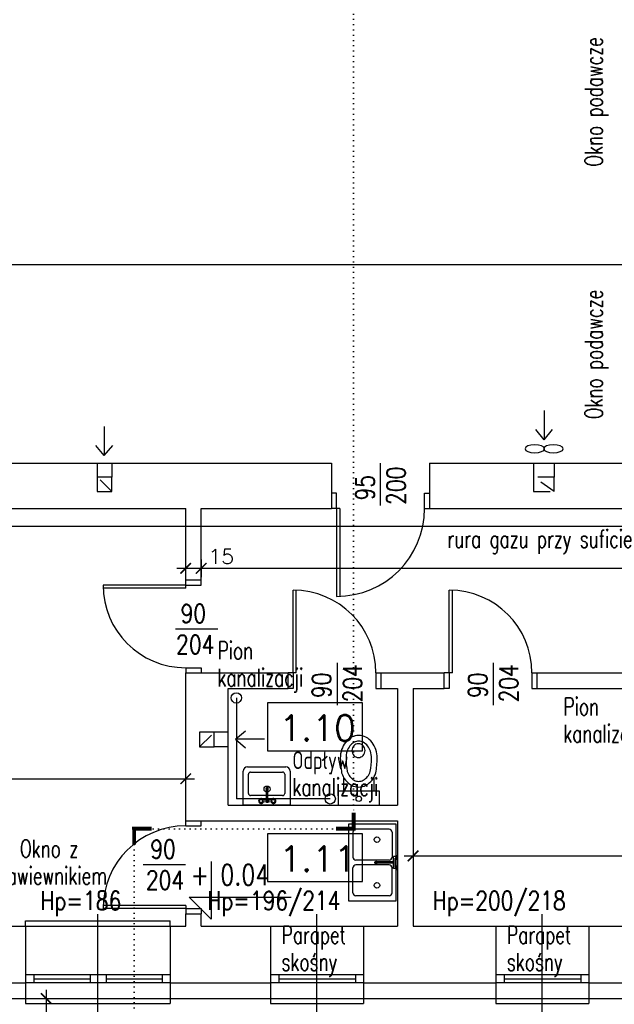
# Model space of a CAD drawing. Header units: millimetres. Extents: x 31969 to 285678, y -69766 to -1123.
# Tile 102 of 161: x 141825 to 142401, y -7339 to -6386. Entities that reach past the tile are written whole.
import ezdxf
from ezdxf.enums import TextEntityAlignment as Align
from ezdxf.lldxf.tags import DXFTag

# ---------------------------------------------------------------- set-up
doc = ezdxf.new("R2010")
doc.units = ezdxf.units.MM
doc.linetypes.add('DOT', pattern=[0.25, 0, -0.25])
doc.linetypes.add('KRE_16_8', pattern=[24, 16, -8])
for name, color, linetype in [('a-biblioteka', 251, 'Continuous'), ('a-izolacja 1', 3, 'Continuous'), ('a-koty', 1, 'Continuous'), ('a-opis 1', 3, 'Continuous'), ('a-opis 2', 1, 'Continuous'), ('a-opis 3', 15, 'Continuous'), ('a-opis stolarki 1', 3, 'Continuous'), ('a-przekrój 1', 3, 'Continuous'), ('a-stolarka istniejąca', 3, 'Continuous'), ('a-stolarka okienna', 3, 'Continuous'), ('a-szkło', 4, 'Continuous'), ('a-wentylacja', 3, 'Continuous'), ('a-wymiary', 11, 'Continuous'), ('a-ściany istniejące murowane', 6, 'Continuous')]:
    doc.layers.add(name, color=color, linetype=linetype)
doc.styles.add('MAREK', font='simplex.shx')
doc.styles.add('RS01507', font='romans.shx', dxfattribs={"width": 0.7, "height": 0.15})
doc.styles.add('WYMIAR', font='romans.shx', dxfattribs={"width": 0.8})
tags = doc.linetypes.add('DASHED', pattern=[0.75, 0.5, -0.25]).pattern_tags.tags
tags[6:7] = [DXFTag(74, 4), DXFTag(75, 0), DXFTag(340, '0'), DXFTag(46, 1.0), DXFTag(50, 0.0), DXFTag(44, 0.0), DXFTag(45, 0.0)]
tags[4:5] = [DXFTag(74, 4), DXFTag(75, 0), DXFTag(340, '0'), DXFTag(46, 1.0), DXFTag(50, 0.0), DXFTag(44, 0.0), DXFTag(45, 0.0)]
doc.dimstyles.new('MAREK', dxfattribs={"dimscale": 0.85, "dimtxt": 17, "dimasz": 12, "dimexe": 10, "dimexo": 0.625, "dimgap": 5, "dimtad": 1, "dimdec": 1, "dimdsep": 46, "dimtxsty": 'MAREK', "dimblk1": 'ARCHTICK', "dimblk2": 'ARCHTICK', "dimsah": 1, "dimcen": 2.5, "dimdle": 10, "dimadec": 0, "dimazin": 0, "dimtfac": 1, "dimtdec": 1, "dimtmove": 1, "dimatfit": 3, "dimldrblk": 'ARCHTICK', "dimfxl": 0, "dimtolj": 1, "dimtzin": 0, "dimarcsym": 0})

# ---------------------------------------------------------------- blocks, each defined once
blk = doc.blocks.new('_ARCHTICK')
at = {"color": 0, "linetype": 'ByBlock', "const_width": 0.15}
blk.add_lwpolyline([(-0.5, -0.5), (0.5, 0.5)], dxfattribs=at)
blk = doc.blocks.new('*D9')
at = {"layer": 'a-wymiary', "color": 0, "lineweight": -2, "ltscale": 100}
for p, q in [((141851.02, -7324.36), (141851.02, -7811.36)), ((141842.52, -7332.86), (141859.52, -7332.86)), ((141842.52, -7802.86), (141859.52, -7802.86))]:
    blk.add_line(p, q, dxfattribs=at)
at = {"layer": 'DEFPOINTS', "color": 0, "ltscale": 100}
for p in [(141813.07, -7332.86), (141813.07, -7802.86), (141851.02, -7802.86)]:
    blk.add_point(p, dxfattribs=at)
at = {"layer": 'a-wymiary', "color": 0, "lineweight": -2, "ltscale": 100, "xscale": 10.2, "yscale": 10.2, "zscale": 10.2}
for p, rotation in [((141851.02, -7332.86), 90), ((141851.02, -7802.86), 270)]:
    blk.add_blockref('_ARCHTICK', p, dxfattribs=dict(at, rotation=rotation))
at = {"layer": 'a-wymiary', "color": 0, "ltscale": 100, "insert": (141839.54, -7567.86), "char_height": 14.45, "attachment_point": 5, "rotation": 90, "style": 'MAREK'}
blk.add_mtext('\\A1;470', dxfattribs=at)
blk = doc.blocks.new('A$C4F84698C')
at = {"layer": 'a-biblioteka'}
for p, q in [((1.41, 9.08), (1.7, 12.96)), ((3.39, 9.08), (3.1, 12.96)), ((1.7, 3.84), (1.41, 7.72)), ((2.4, 9.08), (13.76, 9.08)), ((2.4, 7.72), (13.76, 7.72)), ((3.1, 3.84), (3.39, 7.72)), ((13.76, 9.4), (14.46, 9.4)), ((13.76, 7.4), (14.46, 7.4))]:
    blk.add_line(p, q, dxfattribs=at)
for points in [[(13.07, 7.72, 0.009141), (13.1, 7.69, 0.100796), (13.4, 7.48, 0.104546), (13.76, 7.4, 0.104546), (14.11, 7.48, 0.100796), (14.42, 7.69, 0.095911), (14.62, 8.01, 0.09272), (14.69, 8.4, 0.09272), (14.62, 8.79, 0.095911), (14.42, 9.11, 0.100796), (14.11, 9.32, 0.104546), (13.76, 9.4, 0.104546), (13.4, 9.32, 0.100796), (13.1, 9.11, 0.009141), (13.07, 9.08, 0.09272)], [(13.76, 7.72, 0.104546), (13.98, 7.77, 0.100796), (14.19, 7.91, 0.095911), (14.32, 8.13, 0.09272), (14.37, 8.4, 0.09272), (14.32, 8.67, 0.095911), (14.19, 8.89, 0.100796), (13.98, 9.03, 0.104546), (13.76, 9.08, 0.104546)], [(14.46, 7.4, 0.104546), (14.82, 7.48, 0.100796), (15.12, 7.69, 0.095911), (15.33, 8.01, 0.09272), (15.4, 8.4, 0.09272), (15.33, 8.79, 0.095911), (15.12, 9.11, 0.100796), (14.82, 9.32, 0.104546), (14.46, 9.4, 0.104546)]]:
    blk.add_lwpolyline(points, format="xyb", dxfattribs=at)
for centre in [(2.4, 14.4), (2.4, 2.4)]:
    blk.add_circle(centre, 1.6, dxfattribs=at)
for centre, radius, start, end in [((2.4, 14.4), 2.4, 288.47955, 251.52045), ((2.4, 8.4), 1.2, 34.51811, 325.48189), ((2.4, 2.4), 2.4, 108.47955, 71.52045), ((2.4, 8.4), 0.68, 90, 270)]:
    blk.add_arc(centre, radius, start, end, dxfattribs=at)
blk = doc.blocks.new('A$C08C05624')
at = {"color": 0}
for p, q in [((0, 4.13), (0, 41.26)), ((4.13, 45.39), (37.14, 45.39)), ((5.16, 7.22), (5.16, 38.17)), ((7.22, 40.23), (25.79, 40.23)), ((27.85, 38.17), (27.85, 7.22)), ((37.14, 45.39), (37.14, 0)), ((37.14, 0), (4.13, 0)), ((25.79, 5.16), (7.22, 5.16))]:
    blk.add_line(p, q, dxfattribs=at)
for centre, radius, start, end in [((4.13, 41.26), 4.13, 90, 180), ((7.22, 38.17), 2.06, 90, 180), ((25.79, 38.17), 2.06, 0, 90), ((4.13, 4.13), 4.13, 180, 270), ((7.22, 7.22), 2.06, 180, 270), ((25.79, 7.22), 2.06, 270, 0)]:
    blk.add_arc(centre, radius, start, end, dxfattribs=at)
blk = doc.blocks.new('*D70')
at = {"layer": 'a-wymiary', "color": 0, "lineweight": -2, "ltscale": 100}
for p, q in [((140928.07, -6631.7), (140928.07, -6614.7)), ((142442.07, -6631.7), (142442.07, -6614.7)), ((142450.57, -6623.2), (140919.57, -6623.2))]:
    blk.add_line(p, q, dxfattribs=at)
at = {"layer": 'DEFPOINTS', "color": 0, "ltscale": 100}
for p in [(140928.07, -6623.2), (140928.07, -6632.63), (142442.07, -6632.63)]:
    blk.add_point(p, dxfattribs=at)
at = {"layer": 'a-wymiary', "color": 0, "lineweight": -2, "ltscale": 100, "xscale": 10.2, "yscale": 10.2, "zscale": 10.2, "rotation": 180}
blk.add_blockref('_ARCHTICK', (140928.07, -6623.2), dxfattribs=at)
at = {"layer": 'a-wymiary', "color": 0, "lineweight": -2, "ltscale": 100, "xscale": 10.2, "yscale": 10.2, "zscale": 10.2}
blk.add_blockref('_ARCHTICK', (142442.07, -6623.2), dxfattribs=at)
at = {"layer": 'a-wymiary', "color": 0, "ltscale": 100, "insert": (141685.07, -6611.73), "char_height": 14.45, "attachment_point": 5, "style": 'MAREK'}
blk.add_mtext('\\A1;1514', dxfattribs=at)
blk = doc.blocks.new('*D71')
at = {"layer": 'a-wymiary', "color": 0, "lineweight": -2, "ltscale": 100}
for p, q in [((140928.07, -7128.84), (140928.07, -7111.84)), ((141986.07, -7128.84), (141986.07, -7111.84)), ((140919.57, -7120.34), (141994.57, -7120.34))]:
    blk.add_line(p, q, dxfattribs=at)
at = {"layer": 'DEFPOINTS', "color": 0, "ltscale": 100}
for p in [(141986.07, -7120.34), (141986.07, -7160.86), (140928.07, -7175.57)]:
    blk.add_point(p, dxfattribs=at)
at = {"layer": 'a-wymiary', "color": 0, "lineweight": -2, "ltscale": 100, "xscale": 10.2, "yscale": 10.2, "zscale": 10.2, "rotation": 180}
blk.add_blockref('_ARCHTICK', (140928.07, -7120.34), dxfattribs=at)
at = {"layer": 'a-wymiary', "color": 0, "lineweight": -2, "ltscale": 100, "xscale": 10.2, "yscale": 10.2, "zscale": 10.2}
blk.add_blockref('_ARCHTICK', (141986.07, -7120.34), dxfattribs=at)
at = {"layer": 'a-wymiary', "color": 0, "ltscale": 100, "insert": (141457.07, -7108.87), "char_height": 14.45, "attachment_point": 5, "style": 'MAREK'}
blk.add_mtext('\\A1;1058', dxfattribs=at)
blk = doc.blocks.new('*D75')
at = {"layer": 'a-wymiary', "color": 0, "lineweight": -2, "ltscale": 100}
for p, q in [((142206.07, -7186.48), (142206.07, -7203.48)), ((142726.07, -7186.48), (142726.07, -7203.48)), ((142197.57, -7194.98), (142734.57, -7194.98))]:
    blk.add_line(p, q, dxfattribs=at)
at = {"layer": 'DEFPOINTS', "color": 0, "ltscale": 100}
for p in [(142206.07, -7147.86), (142726.07, -7147.86), (142726.07, -7194.98)]:
    blk.add_point(p, dxfattribs=at)
at = {"layer": 'a-wymiary', "color": 0, "lineweight": -2, "ltscale": 100, "xscale": 10.2, "yscale": 10.2, "zscale": 10.2, "rotation": 180}
blk.add_blockref('_ARCHTICK', (142206.07, -7194.98), dxfattribs=at)
at = {"layer": 'a-wymiary', "color": 0, "lineweight": -2, "ltscale": 100, "xscale": 10.2, "yscale": 10.2, "zscale": 10.2}
blk.add_blockref('_ARCHTICK', (142726.07, -7194.98), dxfattribs=at)
at = {"layer": 'a-wymiary', "color": 0, "ltscale": 100, "insert": (142466.07, -7183.5), "char_height": 14.45, "attachment_point": 5, "style": 'MAREK'}
blk.add_mtext('\\A1;520', dxfattribs=at)
blk = doc.blocks.new('*D79')
at = {"layer": 'a-wymiary', "color": 0, "lineweight": -2, "ltscale": 100}
for p, q in [((142001.07, -6908.2), (142001.07, -6925.2)), ((143256.07, -6908.2), (143256.07, -6925.2)), ((143264.57, -6916.7), (141992.57, -6916.7))]:
    blk.add_line(p, q, dxfattribs=at)
at = {"layer": 'DEFPOINTS', "color": 0, "ltscale": 100}
for p in [(142001.07, -6858.86), (143256.07, -6858.86), (142001.07, -6916.7)]:
    blk.add_point(p, dxfattribs=at)
at = {"layer": 'a-wymiary', "color": 0, "lineweight": -2, "ltscale": 100, "xscale": 10.2, "yscale": 10.2, "zscale": 10.2, "rotation": 180}
blk.add_blockref('_ARCHTICK', (142001.07, -6916.7), dxfattribs=at)
at = {"layer": 'a-wymiary', "color": 0, "lineweight": -2, "ltscale": 100, "xscale": 10.2, "yscale": 10.2, "zscale": 10.2}
blk.add_blockref('_ARCHTICK', (143256.07, -6916.7), dxfattribs=at)
at = {"layer": 'a-wymiary', "color": 0, "ltscale": 100, "insert": (142628.57, -6905.23), "char_height": 14.45, "attachment_point": 5, "style": 'MAREK'}
blk.add_mtext('\\A1;1255', dxfattribs=at)
blk = doc.blocks.new('*D80')
at = {"layer": 'a-wymiary', "color": 0, "lineweight": -2, "ltscale": 100}
for p, q in [((141986.07, -6923.07), (141986.07, -6908.2)), ((142001.07, -6908.2), (142001.07, -6925.2)), ((142009.57, -6916.7), (141977.57, -6916.7))]:
    blk.add_line(p, q, dxfattribs=at)
at = {"layer": 'DEFPOINTS', "color": 0, "ltscale": 100}
for p in [(142001.07, -6858.86), (141986.07, -6916.7), (141986.07, -6923.61)]:
    blk.add_point(p, dxfattribs=at)
at = {"layer": 'a-wymiary', "color": 0, "lineweight": -2, "ltscale": 100, "xscale": 10.2, "yscale": 10.2, "zscale": 10.2, "rotation": 180}
blk.add_blockref('_ARCHTICK', (141986.07, -6916.7), dxfattribs=at)
at = {"layer": 'a-wymiary', "color": 0, "lineweight": -2, "ltscale": 100, "xscale": 10.2, "yscale": 10.2, "zscale": 10.2}
blk.add_blockref('_ARCHTICK', (142001.07, -6916.7), dxfattribs=at)
at = {"layer": 'a-wymiary', "color": 0, "ltscale": 100, "insert": (142020.49, -6905.23), "char_height": 14.45, "attachment_point": 5, "style": 'MAREK'}
blk.add_mtext('\\A1;15', dxfattribs=at)

msp = doc.modelspace()

# ---------------------------------------------------------------- linework, layer by layer
at = {"layer": 'a-biblioteka'}
for p, q in [((142138.87, -7119.02), (142138.87, -7132.22)), ((142168.07, -7119.02), (142168.07, -7132.22)), ((142173.47, -7132.22), (142133.47, -7132.22)), ((142133.47, -7132.22), (142133.47, -7145.86)), ((142173.47, -7145.86), (142173.47, -7132.22)), ((142133.47, -7145.86), (142173.47, -7145.86)), ((142147.73, -7172.06), (142147.73, -7196.06)), ((142182.82, -7169.06), (142150.73, -7169.06)), ((142185.82, -7172.06), (142185.82, -7196.06)), ((142182.82, -7199.06), (142150.73, -7199.06)), ((142170.6, -7200.35), (142169.9, -7200.35)), ((142187.23, -7200.67), (142170.6, -7200.67)), ((142187.23, -7202.03), (142170.6, -7202.03)), ((142187.23, -7207.03), (142187.23, -7195.67)), ((142189.87, -7195.67), (142187.23, -7195.67)), ((142188.59, -7205.67), (142188.59, -7197.03)), ((142189.87, -7197.03), (142188.59, -7197.03)), ((142147.73, -7230.57), (142147.73, -7206.57)), ((142182.82, -7203.57), (142150.73, -7203.57)), ((142170.6, -7202.35), (142169.9, -7202.35)), ((142185.82, -7230.57), (142185.82, -7206.57)), ((142189.87, -7207.03), (142187.23, -7207.03)), ((142189.87, -7205.67), (142188.59, -7205.67)), ((142182.82, -7233.57), (142150.73, -7233.57))]:
    msp.add_line(p, q, dxfattribs=at)
msp.add_lwpolyline([(142143.98, -7238.82), (142143.98, -7163.82), (142189.35, -7163.82), (142189.35, -7238.82)], close=True, dxfattribs=at)
for points in [[(142169.9, -7202.35, -0.104546), (142169.54, -7202.28, -0.100796), (142169.24, -7202.06, -0.095911), (142169.03, -7201.74, -0.09272), (142168.96, -7201.35, -0.09272), (142169.03, -7200.97, -0.095911), (142169.24, -7200.65, -0.100796), (142169.54, -7200.43, -0.104546), (142169.9, -7200.35, -0.104546)], [(142171.29, -7202.03, -0.009141), (142171.26, -7202.06, -0.100796), (142170.96, -7202.28, -0.104546), (142170.6, -7202.35, -0.104546), (142170.25, -7202.28, -0.100796), (142169.94, -7202.06, -0.095911), (142169.74, -7201.74, -0.09272), (142169.67, -7201.35, -0.09272), (142169.74, -7200.97, -0.095911), (142169.94, -7200.65, -0.100796), (142170.25, -7200.43, -0.104546), (142170.6, -7200.35, -0.104546), (142170.96, -7200.43, -0.100796), (142171.26, -7200.65, -0.009141), (142171.29, -7200.67, -0.09272)], [(142170.6, -7202.03, -0.104546), (142170.38, -7201.99, -0.100796), (142170.17, -7201.84, -0.095911), (142170.04, -7201.62, -0.09272), (142169.99, -7201.35, -0.09272), (142170.04, -7201.08, -0.095911), (142170.17, -7200.87, -0.100796), (142170.38, -7200.72, -0.104546), (142170.6, -7200.67, -0.104546)]]:
    msp.add_lwpolyline(points, format="xyb", dxfattribs=at)
for centre, radius in [((142064.84, -7130.33), 3), ((142153.53, -7139.69), 2.6), ((142171.06, -7179.21), 2.7), ((142171.06, -7223.42), 2.7)]:
    msp.add_circle(centre, radius, dxfattribs=at)
for centre, radius, start, end in [((142158.28, -7098.87), 22.4, 142.35239, 162.27944), ((142155.34, -7096.6), 18.69, 118.23329, 142.35239), ((142155.34, -7096.6), 13.19, 118.23329, 142.35239), ((142153.47, -7093.12), 14.74, 90, 118.23329), ((142153.34, -7092.73), 6.37, 113.53095, 136.43207), ((142153.47, -7093.12), 9.24, 90, 118.23329), ((142153.21, -7092.43), 6.04, 90, 113.53095), ((142153.21, -7092.43), 6.04, 66.46905, 90), ((142153.47, -7093.12), 14.74, 61.76671, 90), ((142153.47, -7093.12), 9.24, 61.76671, 90), ((142153.07, -7092.73), 6.37, 43.56793, 66.46905), ((142151.6, -7096.6), 13.19, 37.64761, 61.76671), ((142151.6, -7096.6), 18.69, 37.64761, 61.76671), ((142148.67, -7098.87), 22.4, 17.72056, 37.64761), ((142162.9, -7100.35), 27.25, 162.27944, 180), ((142162.9, -7100.35), 21.75, 162.27944, 180), ((142158.28, -7098.87), 16.9, 142.35239, 162.27944), ((142153.87, -7093.05), 7, 158.49514, 180), ((142153.87, -7093.05), 7, 180, 201.50486), ((142153.54, -7092.93), 6.65, 136.43207, 158.49514), ((142153.54, -7093.18), 6.65, 201.50486, 223.56793), ((142152.87, -7092.93), 6.65, 21.50486, 43.56793), ((142152.87, -7093.18), 6.65, 316.43207, 338.49514), ((142152.55, -7093.05), 7, 0, 21.50486), ((142152.55, -7093.05), 7, 338.49514, 0), ((142148.67, -7098.87), 16.9, 17.72056, 37.64761), ((142144.03, -7100.35), 21.76, 359.99759, 17.71815), ((142144.04, -7100.35), 27.25, 0, 17.72056), ((142215.14, -7100.38), 79.49, 179.97957, 190.34923), ((142214.13, -7100.37), 72.98, 179.97867, 190.28018), ((142153.34, -7093.38), 6.37, 223.56793, 246.46905), ((142153.21, -7093.68), 6.04, 246.46905, 270), ((142153.21, -7093.68), 6.04, 270, 293.53095), ((142153.07, -7093.38), 6.37, 293.53095, 316.43207), ((142092.83, -7100.38), 72.96, 349.71893, 0.02079), ((142091.81, -7100.38), 79.49, 349.65077, 0.02043), ((142158.28, -7107.84), 22.4, 197.72056, 217.64761), ((142158.28, -7107.84), 16.9, 199.21226, 217.64761), ((142148.67, -7107.84), 16.9, 322.35239, 340.78774), ((142148.67, -7107.84), 22.4, 322.35239, 342.27944), ((142155.34, -7110.1), 18.69, 217.64761, 241.76671), ((142155.34, -7110.1), 13.19, 217.64761, 241.76671), ((142153.47, -7113.58), 9.24, 241.76671, 270), ((142153.47, -7113.58), 9.24, 270, 298.23329), ((142151.6, -7110.1), 13.19, 298.23329, 322.35239), ((142151.6, -7110.1), 18.69, 298.23329, 322.35239), ((142153.47, -7113.58), 14.74, 241.76671, 270), ((142153.47, -7113.58), 14.74, 270, 298.23329), ((142150.73, -7172.06), 3, 90, 180), ((142182.82, -7172.06), 3, 0, 90), ((142150.73, -7196.06), 3, 180, 270), ((142182.82, -7196.06), 3, 270, 0), ((142192.28, -7196.35), 2.5, 128.2213, 231.7787), ((142150.73, -7206.57), 3, 90, 180), ((142182.82, -7206.57), 3, 0, 90), ((142192.28, -7206.35), 2.5, 128.2213, 231.7787), ((142150.73, -7230.57), 3, 180, 270), ((142182.82, -7230.57), 3, 270, 0)]:
    msp.add_arc(centre, radius, start, end, dxfattribs=at)
at = {"layer": 'a-izolacja 1'}
for p, q in [((141798.07, -7317.86), (141831.07, -7317.86)), ((141971.07, -7317.86), (142068.07, -7317.86)), ((142158.07, -7317.86), (142286.07, -7317.86)), ((142376.07, -7317.86), (142523.07, -7317.86))]:
    msp.add_line(p, q, dxfattribs=at)
at = {"layer": 'a-koty'}
msp.add_lwpolyline([(142010.8, -7200.22), (142010.8, -7256.1), (141989.58, -7234.87), (142088.23, -7234.87)], dxfattribs=at)
at = {"layer": 'a-opis 1', "linetype": 'DOT', "ltscale": 20}
for p, q in [((142148.48, -6155.97), (142148.5, -7152.57)), ((142148.5, -7168.62), (141936.15, -7168.62)), ((141936.15, -7168.62), (141936.15, -7393.95))]:
    msp.add_line(p, q, dxfattribs=at)
at = {"layer": 'a-opis 2', "const_width": 3.74}
for points in [[(142131.61, -7168.64), (142148.5, -7168.62), (142148.47, -7153.25)], [(141953.03, -7168.6), (141936.15, -7168.62), (141936.18, -7183.99)]]:
    msp.add_lwpolyline(points, dxfattribs=at)
at = {"layer": 'a-opis 3'}
for points in [[(142157.15, -7046.94), (142065.23, -7046.94), (142065.23, -7093.18), (142157.15, -7093.18)], [(142157.15, -7173.49), (142065.23, -7173.49), (142065.23, -7219.72), (142157.15, -7219.72)]]:
    msp.add_lwpolyline(points, close=True, dxfattribs=at)
at = {"layer": 'a-opis stolarki 1'}
for p, q in [((142174.57, -6855.91), (142174.57, -6814.86)), ((141976.19, -6975.36), (142017.24, -6975.36)), ((142132.57, -7007.99), (142132.57, -7049.03)), ((142283.57, -7007.99), (142283.57, -7049.03)), ((141944.97, -7203.36), (141986.02, -7203.36)), ((141901.07, -7388.29), (141901.07, -7251.17)), ((142113.07, -7388.29), (142113.07, -7251.17)), ((142331.07, -7388.29), (142331.07, -7251.17))]:
    msp.add_line(p, q, dxfattribs=at)
at = {"layer": 'a-przekrój 1', "ltscale": 100}
for centre in [(142035.06, -7042.12), (142125.87, -7139.75)]:
    msp.add_circle(centre, 5, dxfattribs=at)
at = {"layer": 'a-stolarka istniejąca', "ltscale": 40}
for p, q in [((142132.07, -6843.86), (142127.07, -6843.86)), ((142132.07, -6843.86), (142127.07, -6843.86)), ((142132.07, -6858.86), (142132.07, -6843.86)), ((142217.07, -6858.86), (142217.07, -6843.86)), ((142217.07, -6843.86), (142222.07, -6843.86)), ((142132.07, -6858.86), (142127.07, -6858.86)), ((142132.07, -6858.86), (142132.07, -6943.86)), ((142135.07, -6858.86), (142132.07, -6858.86)), ((142135.07, -6858.86), (142135.07, -6943.81)), ((142217.07, -6858.86), (142222.07, -6858.86)), ((141986.07, -6932.86), (141906.07, -6932.86)), ((141986.07, -6932.86), (141986.07, -6927.86)), ((141986.07, -6932.86), (142001.07, -6932.86)), ((141986.07, -6935.86), (141986.07, -6932.86)), ((142001.07, -6932.86), (142001.07, -6927.86)), ((142001.07, -6932.86), (142001.07, -6927.86)), ((141986.07, -6935.86), (141906.13, -6935.86)), ((142090.07, -7017.86), (142090.07, -6937.86)), ((142093.07, -7017.86), (142093.07, -6937.92)), ((142241.07, -7017.86), (142241.07, -6937.86)), ((142244.07, -7017.86), (142244.07, -6937.92)), ((141986.07, -7012.86), (142001.07, -7012.86)), ((141986.07, -7012.86), (141986.07, -7017.86)), ((142001.07, -7012.86), (142001.07, -7017.86)), ((142090.07, -7017.86), (142085.07, -7017.86)), ((142090.07, -7017.86), (142090.07, -7032.86)), ((142093.07, -7017.86), (142090.07, -7017.86)), ((142170.07, -7017.86), (142170.07, -7032.86)), ((142170.07, -7017.86), (142175.07, -7017.86)), ((142241.07, -7017.86), (142236.07, -7017.86)), ((142241.07, -7017.86), (142241.07, -7032.86)), ((142244.07, -7017.86), (142241.07, -7017.86)), ((142321.07, -7017.86), (142321.07, -7032.86)), ((142321.07, -7017.86), (142326.07, -7017.86)), ((142090.07, -7032.86), (142085.07, -7032.86)), ((142090.07, -7032.86), (142085.07, -7032.86)), ((142170.07, -7032.86), (142175.07, -7032.86)), ((142241.07, -7032.86), (142236.07, -7032.86)), ((142241.07, -7032.86), (142236.07, -7032.86)), ((142321.07, -7032.86), (142326.07, -7032.86)), ((141986.07, -7165.86), (141986.07, -7160.86)), ((142001.07, -7165.86), (142001.07, -7160.86)), ((141986.07, -7165.86), (142001.07, -7165.86)), ((141986.07, -7245.86), (141906.07, -7245.86)), ((141986.07, -7242.86), (141906.13, -7242.86)), ((141986.07, -7242.86), (141986.07, -7245.86)), ((141986.07, -7245.86), (142001.07, -7245.86)), ((141986.07, -7245.86), (141986.07, -7250.86)), ((142001.07, -7245.86), (142001.07, -7250.86)), ((142001.07, -7245.86), (142001.07, -7250.86))]:
    msp.add_line(p, q, dxfattribs=at)
for centre, radius, start, end in [((142132.07, -6858.86), 85, 270, 0), ((141986.07, -6932.86), 80, 180, 270), ((142090.07, -7017.86), 80, 0, 90), ((142241.07, -7017.86), 80, 0, 90), ((141986.07, -7245.86), 80, 90, 180)]:
    msp.add_arc(centre, radius, start, end, dxfattribs=at)
at = {"layer": 'a-stolarka okienna', "linetype": 'DASHED', "lineweight": 25, "ltscale": 40}
msp.add_line((143522.33, -6876.32), (140656.09, -6876.32), dxfattribs=at)
at = {"layer": 'a-stolarka okienna', "linetype": 'DASHED', "lineweight": 25, "ltscale": 20}
for p, q in [((142035.06, -7042.12), (142035.06, -7139.75)), ((142125.87, -7139.75), (142035.06, -7139.75)), ((141831.07, -7262.86), (141971.07, -7262.86)), ((141831.07, -7332.86), (141971.07, -7332.86)), ((142068.07, -7332.86), (142158.07, -7332.86)), ((142286.07, -7332.86), (142376.07, -7332.86))]:
    msp.add_line(p, q, dxfattribs=at)
at = {"layer": 'a-stolarka okienna', "ltscale": 40}
for p, q in [((141831.07, -7262.86), (141831.07, -7257.86)), ((141831.07, -7257.86), (141971.07, -7257.86)), ((141971.07, -7262.86), (141971.07, -7257.86)), ((141831.07, -7332.86), (141831.07, -7337.86)), ((141971.07, -7332.86), (141971.07, -7337.86)), ((142068.07, -7332.86), (142068.07, -7337.86)), ((142158.07, -7332.86), (142158.07, -7337.86)), ((142286.07, -7332.86), (142286.07, -7337.86)), ((142376.07, -7332.86), (142376.07, -7337.86)), ((141831.07, -7337.86), (141971.07, -7337.86)), ((142068.07, -7337.86), (142158.07, -7337.86)), ((142286.07, -7337.86), (142376.07, -7337.86))]:
    msp.add_line(p, q, dxfattribs=at)
at = {"layer": 'a-stolarka okienna'}
for p, q in [((142068.07, -7262.86), (142158.07, -7262.86)), ((142286.07, -7262.86), (142376.07, -7262.86)), ((141970.85, -7309.86), (141831.07, -7309.86)), ((141839.3, -7309.86), (141839.3, -7317.86)), ((141893.52, -7309.86), (141893.52, -7317.86)), ((141909.18, -7309.86), (141909.18, -7317.86)), ((141963.41, -7309.86), (141963.41, -7317.86)), ((142158.07, -7309.86), (142068.3, -7309.86)), ((142076.3, -7309.86), (142076.3, -7317.86)), ((142150.3, -7309.86), (142150.3, -7317.86)), ((142376.07, -7309.86), (142286.3, -7309.86)), ((142294.3, -7309.86), (142294.3, -7317.86)), ((142368.3, -7309.86), (142368.3, -7317.86)), ((141971.07, -7317.86), (141831.07, -7317.86)), ((142158.07, -7317.86), (142068.07, -7317.86)), ((142376.07, -7317.86), (142286.07, -7317.86))]:
    msp.add_line(p, q, dxfattribs=at)
at = {"layer": 'a-szkło', "ltscale": 2}
for p, q in [((141839.3, -7313.86), (141893.52, -7313.86)), ((141909.18, -7313.86), (141963.3, -7313.86)), ((142076.3, -7313.86), (142150.3, -7313.86)), ((142294.3, -7313.86), (142368.3, -7313.86))]:
    msp.add_line(p, q, dxfattribs=at)
at = {"layer": 'a-wentylacja', "linetype": 'DASHED', "ltscale": 0.009}
for p, q in [((142332.8, -6764.14), (142332.8, -6792.26)), ((141907.35, -6779.5), (141907.35, -6807.62)), ((142332.8, -6792.26), (142324.65, -6782.51)), ((142332.8, -6792.26), (142340.95, -6782.51)), ((141907.35, -6807.62), (141899.2, -6797.87)), ((141907.35, -6807.62), (141915.49, -6797.87)), ((142034.32, -7082.14), (142044.07, -7073.99)), ((142062.43, -7082.14), (142034.32, -7082.14)), ((142034.32, -7082.14), (142044.07, -7090.29))]:
    msp.add_line(p, q, dxfattribs=at)
at = {"layer": 'a-wentylacja', "linetype": 'KRE_16_8'}
for p, q in [((141900.57, -6814.86), (141900.57, -6828.37)), ((141914.57, -6814.86), (141914.57, -6828.37)), ((142322.57, -6814.86), (142322.57, -6828.37)), ((142342.57, -6814.86), (142342.57, -6828.37)), ((141914.57, -6842.37), (141900.57, -6828.37)), ((142342.57, -6842.37), (142322.57, -6828.37)), ((141999.57, -7089.36), (142013.57, -7075.36)), ((142027.07, -7075.36), (142013.57, -7075.36)), ((142027.07, -7089.36), (142013.57, -7089.36))]:
    msp.add_line(p, q, dxfattribs=at)
for points in [[(141914.57, -6842.37), (141914.57, -6828.37), (141900.57, -6828.37), (141900.57, -6842.37)], [(142342.57, -6842.37), (142342.57, -6828.37), (142322.57, -6828.37), (142322.57, -6842.37)], [(141999.57, -7089.36), (142013.57, -7089.36), (142013.57, -7075.36), (141999.57, -7075.36)]]:
    msp.add_lwpolyline(points, close=True, dxfattribs=at)
at = {"layer": 'a-wentylacja', "extrusion": (0, 0, -1)}
for centre in [(142323.74, -6801.02), (142341.76, -6801.02)]:
    msp.add_ellipse(centre, major_axis=(-9.4, 0), ratio=0.416668, dxfattribs=at)
at = {"layer": 'a-ściany istniejące murowane'}
for p, q in [((141318.07, -6814.86), (142127.07, -6814.86)), ((142127.07, -6814.86), (142127.07, -6858.86)), ((142222.07, -6814.86), (142222.07, -6858.86)), ((142222.07, -6814.86), (142442.07, -6814.86)), ((141318.07, -6858.86), (141986.07, -6858.86)), ((141986.07, -6927.86), (141986.07, -6858.86)), ((142001.07, -6927.86), (142001.07, -6858.86)), ((142001.07, -6858.86), (142127.07, -6858.86)), ((142222.07, -6858.86), (142743.07, -6858.86)), ((141986.07, -6927.86), (142001.07, -6927.86)), ((141986.07, -7017.86), (142085.07, -7017.86)), ((141986.07, -7160.86), (141986.07, -7017.86)), ((142085.07, -7032.86), (142085.07, -7017.86)), ((142175.07, -7032.86), (142175.07, -7017.86)), ((142175.07, -7017.86), (142236.07, -7017.86)), ((142236.07, -7032.86), (142236.07, -7017.86)), ((142326.07, -7032.86), (142326.07, -7017.86)), ((142326.07, -7017.86), (142966.07, -7017.86)), ((142027.07, -7032.86), (142085.07, -7032.86)), ((142027.07, -7145.86), (142027.07, -7032.86)), ((142175.07, -7032.86), (142191.07, -7032.86)), ((142191.07, -7032.86), (142191.07, -7145.86)), ((142206.07, -7032.86), (142206.07, -7262.86)), ((142206.07, -7032.86), (142236.07, -7032.86)), ((142326.07, -7032.86), (142446.07, -7032.86)), ((142027.07, -7145.86), (142191.07, -7145.86)), ((141986.07, -7160.86), (142191.07, -7160.86)), ((142191.07, -7160.86), (142191.07, -7262.86)), ((141986.07, -7262.86), (141986.07, -7250.86)), ((141986.07, -7250.86), (142001.07, -7250.86)), ((142001.07, -7262.86), (142001.07, -7250.86)), ((141146.07, -7262.86), (141831.07, -7262.86)), ((141831.07, -7262.86), (141831.07, -7332.86)), ((141971.07, -7262.86), (141986.07, -7262.86)), ((141971.07, -7262.86), (141971.07, -7332.86)), ((142001.07, -7262.86), (142068.07, -7262.86)), ((142068.07, -7262.86), (142068.07, -7332.86)), ((142158.07, -7262.86), (142158.07, -7332.86)), ((142158.07, -7262.86), (142191.07, -7262.86)), ((142206.07, -7262.86), (142286.07, -7262.86)), ((142286.07, -7262.86), (142286.07, -7332.86)), ((142376.07, -7262.86), (142376.07, -7332.86)), ((142376.07, -7262.86), (142523.07, -7262.86)), ((141813.07, -7332.86), (141831.07, -7332.86)), ((141971.07, -7332.86), (142068.07, -7332.86)), ((142158.07, -7332.86), (142286.07, -7332.86)), ((142376.07, -7332.86), (142523.07, -7332.86))]:
    msp.add_line(p, q, dxfattribs=at)

# ---------------------------------------------------------------- block references
at = {"layer": 'a-biblioteka'}
for name, p, rotation in [('A$C08C05624', (142041.62, -7108.73), 270), ('A$C4F84698C', (142073.39, -7144.25), 89.99999999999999)]:
    msp.add_blockref(name, p, dxfattribs=dict(at, rotation=rotation))

# ---------------------------------------------------------------- texts
at = {"layer": 'a-koty', "insert": (141991.01, -7203.36), "char_height": 19.8, "width": 462.9754, "attachment_point": 1, "style": 'WYMIAR'}
msp.add_mtext('+ 0.04', dxfattribs=at)
at = {"layer": 'a-opis 1', "ltscale": 40, "style": 'RS01507', "width": 0.7}
for p in [(142380.83, -6528.06), (142380.83, -6772.43)]:
    msp.add_text('Okno podawcze', height=17.1027, rotation=90, dxfattribs=at).set_placement(p, align=Align.MIDDLE_LEFT)
for s, height, p in [('rura gazu przy suficie', 17.1027, (142239.21, -6888.28)), ('Pion ', 17.103, (142017, -6996.14)), ('kanalizacji', 17.1027, (142016.73, -7022.35)), ('Pion ', 17.103, (142351.58, -7050.39)), ('kanalizacji', 17.1027, (142351.31, -7076.59)), ('Odpływ ', 17.103, (142089.31, -7102.36)), ('kanalizacji', 17.1027, (142089.31, -7128.31)), ('Okno z ', 17.103, (141825.76, -7187.89)), ('nawiewnikiem', 17.1027, (141803.35, -7214.09)), ('Parapet ', 17.103, (142078.98, -7271.32)), ('Parapet ', 17.103, (142296.98, -7271.32)), ('skośny', 17.103, (142078.71, -7297.52)), ('skośny', 17.103, (142296.71, -7297.52))]:
    msp.add_text(s, height=height, dxfattribs=at).set_placement(p, align=Align.MIDDLE_LEFT)
at = {"layer": 'a-opis 3', "style": 'MAREK'}
for s, p in [('1.10', (142076.71, -7083.47)), ('1.11', (142076.71, -7210.02))]:
    msp.add_text(s, height=24.659, dxfattribs=at).set_placement(p)
at = {"layer": 'a-opis stolarki 1', "char_height": 18, "width": 35.8438, "attachment_point": 7, "rotation": 90, "style": 'WYMIAR'}
for s, insert in [('{\\W0.995659; }\\P{\\W0.34804; }95\\P200', (142198.55, -6855.33)), ('{\\W0.995659; }\\P{\\W0.34804; }90\\P204', (142156.55, -7046.46)), ('{\\W0.995659; }\\P{\\W0.34804; }90\\P204', (142307.55, -7046.46))]:
    msp.add_mtext(s, dxfattribs=dict(at, insert=insert))
at = {"layer": 'a-opis stolarki 1', "char_height": 18, "width": 35.8438, "style": 'WYMIAR'}
for s, insert, attachment_point in [('{\\W0.995659; }\\P{\\W0.34804; }90\\P204', (141976.77, -6999.35), 7), ('{\\W0.995659; }\\P{\\W0.34804; }90\\P204', (141947.55, -7227.35), 7), ('Hp=186', (141923.78, -7253.18), 9), ('Hp=196/214', (142135.78, -7253.18), 9), ('Hp=200/218', (142353.78, -7253.18), 9)]:
    msp.add_mtext(s, dxfattribs=dict(at, insert=insert, attachment_point=attachment_point))

# ---------------------------------------------------------------- dimensions: what is measured, and where the dimension line sits
at = {"layer": 'a-wymiary', "ltscale": 100}
for base, p1, p2, picture, middle in [((140928.07, -6623.2), (142442.07, -6632.63), (140928.07, -6632.63), '*D70', (141685.07, -6611.73)), ((142001.07, -6916.7), (143256.07, -6858.86), (142001.07, -6858.86), '*D79', (142628.57, -6905.23)), ((141986.07, -7120.34), (140928.07, -7175.57), (141986.07, -7160.86), '*D71', (141457.07, -7108.87)), ((142726.07, -7194.98), (142206.07, -7147.86), (142726.07, -7147.86), '*D75', (142466.07, -7183.5))]:
    dim = msp.add_linear_dim(base=base, p1=p1, p2=p2, dimstyle='MAREK', dxfattribs=at)
    dim.commit()
    dim.dimension.update_dxf_attribs({"geometry": picture, "text_midpoint": middle})
dim = msp.add_linear_dim(base=(141986.07, -6916.7), p1=(142001.07, -6858.86), p2=(141986.07, -6923.61), dimstyle='MAREK', dxfattribs=at)
dim.commit()
dim.dimension.update_dxf_attribs({"geometry": '*D80', "text_midpoint": (142020.49, -6916.7), "dimtype": 160})
dim = msp.add_linear_dim(base=(141851.02, -7802.86), p1=(141813.07, -7332.86), p2=(141813.07, -7802.86), angle=90, dimstyle='MAREK', dxfattribs=at)
dim.commit()
dim.dimension.update_dxf_attribs({"geometry": '*D9', "text_midpoint": (141839.54, -7567.86)})

doc.saveas('drawing.dxf')
